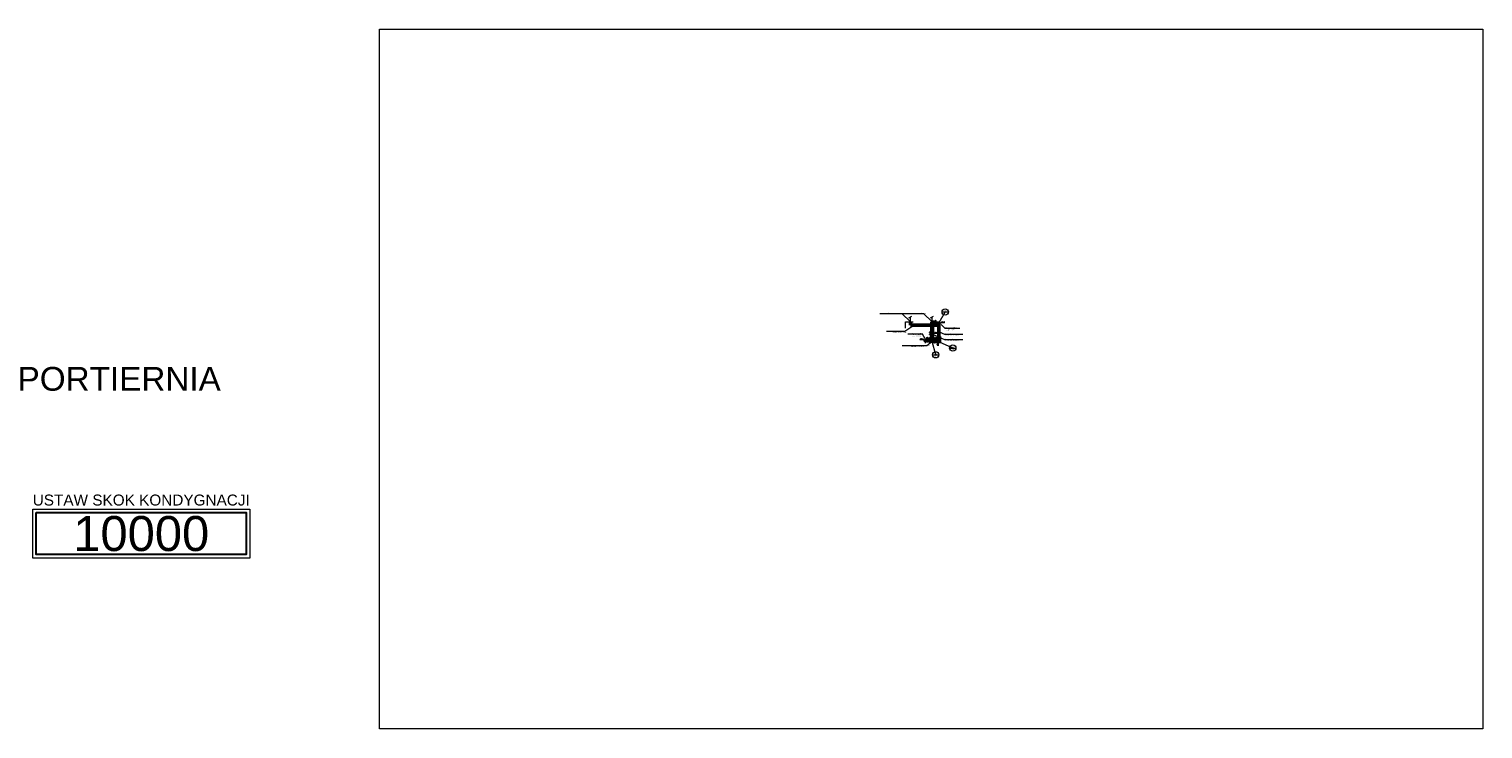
# Model space of a CAD drawing. Header units: centimetres. Extents: x -34311 to -9382, y 32800 to 76666.
import ezdxf
from ezdxf import colors
from ezdxf.entities.mleader import LeaderData, LeaderLine
from ezdxf.enums import TextEntityAlignment as Align
from ezdxf.math import Vec2, Vec3

# ---------------------------------------------------------------- set-up
doc = ezdxf.new("R2010")
doc.units = ezdxf.units.CM
doc.linetypes.add('_$0$DASHED', pattern=[0.75, 0.5, -0.25])
doc.layers.add('_NDRK', color=6, linetype='Continuous', plot=False)
for name, color, linetype, lineweight, plot in [('IS_ndrk', 6, 'Continuous', 20, False), ('PRIMETECH - KAN_SAN_OBRYS_PION', 6, 'Continuous', 0, False), ('PRIMETECH - ZNACZNIK', 51, 'Continuous', 0, False)]:
    doc.layers.add(name, color=color, linetype=linetype, lineweight=lineweight, plot=plot)
for name, color, linetype, lineweight in [('PRIMETECH - ARMATURA I URZĄDZENIA', 102, 'Continuous', 25), ('PRIMETECH - KAN_SAN - PODPOSADZKOWA', 38, 'KAN PORZ_PP_SUPPLY', 60), ('PRIMETECH - KAN_SAN_OPIS', 7, 'Continuous', 15), ('PRIMETECH - KAN_SAN_PION', 19, 'Continuous', 40), ('PRIMETECH - KAN_SAN_PODEJŚCIA', 34, 'Continuous', 30), ('PRIMETECH - OPISY', 7, 'Continuous', 13), ('PRIMETECH - WODA_CIEPŁA', 12, '_$0$DASHED', 50), ('PRIMETECH - WODA_OPIS', 7, 'Continuous', 18), ('PRIMETECH - WODA_ZIMNA', 5, 'Continuous', 40), ('PRIMETECH-WODA_PKT', 7, 'Continuous', 15)]:
    doc.layers.add(name, color=color, linetype=linetype, lineweight=lineweight)
doc.styles.add('DYN_DIM', font='arial.ttf')
doc.styles.add('IS', font='simplex.shx', dxfattribs={"width": 0.7})
doc.styles.add('RPK_TAB_TXT_OPIS', font='arial.ttf', dxfattribs={"width": 0.8, "height": 3.5})
doc.styles.get("Standard").update_dxf_attribs({"font": 'arial.ttf'})
doc.linetypes.add('KAN PORZ_PP_SUPPLY', pattern='A,12.7,-5.08,["KPP",Standard,S=2.54,R=0,X=-2.54,Y=-1.27],-5.08', length=22.86)

# ---------------------------------------------------------------- blocks, each defined once
blk = doc.blocks.new('SKOK_KOND')
at = {"lineweight": 15}
blk.add_lwpolyline([(-1550, 350), (1550, 350), (1550, -350), (-1550, -350)], close=True, dxfattribs=at)
at = {"layer": '_NDRK', "lineweight": 30}
blk.add_lwpolyline([(-1500, 300), (1500, 300), (1500, -300), (-1500, -300)], close=True, dxfattribs=at)
at = {"layer": '_NDRK', "color": 1, "lineweight": 15}
blk.add_text('USTAW SKOK KONDYGNACJI', height=156.73, dxfattribs=at).set_placement((-1550, 400), (1550, 400), align=Align.ALIGNED)
at = {"layer": '_NDRK', "lineweight": 15}
blk.add_attdef('SKOK_KOND', text='', height=500, dxfattribs=at).set_placement((0, 0), align=Align.MIDDLE_CENTER)
blk = doc.blocks.new('*U820')
at = {"ltscale": 1000}
for p, q in [((-10.6, -2.9), (0, 0)), ((-10.6, -0.4), (-10.6, -5.4))]:
    blk.add_line(p, q, dxfattribs=at)
blk.add_circle((-10.6, -2.9), 2.5)
at = {"ltscale": 1000, "style": 'RPK_TAB_TXT_OPIS', "width": 0.8}
blk.add_attdef('NR_PIONU', text='', height=1, rotation=270, dxfattribs=at).set_placement((-11.1, -2.9), align=Align.TOP_CENTER)
blk.add_attdef('OPIS_PION', text='', height=1, rotation=270, dxfattribs=at).set_placement((-10.6, -2.9), align=Align.BOTTOM_CENTER)
blk = doc.blocks.new('A$C678918AD')
at = {"layer": 'PRIMETECH - KAN_SAN_PION', "linetype": 'Continuous'}
blk.add_hatch(color=256, dxfattribs=at).paths.add_polyline_path([(13, -6, 1), (2, -6, 1)])
at = {"layer": 'PRIMETECH - KAN_SAN_OBRYS_PION'}
for p, q in [((-2, 2), (-2, 3)), ((-2, 3), (0, 3)), ((0, -14), (16, 2)), ((16, -14), (0, 2)), ((16, 3), (15, 3)), ((16, 2), (16, 3)), ((-2, -13), (-2, -15)), ((-2, -15), (0, -15)), ((16, -15), (15, -15)), ((16, -13), (16, -15))]:
    blk.add_line(p, q, dxfattribs=at)
blk.add_lwpolyline([(0, 2), (16, 2), (16, -14), (0, -14)], close=True, dxfattribs=at)
at = {"layer": 'PRIMETECH - KAN_SAN_PION', "linetype": 'Continuous', "lineweight": 15}
blk.add_circle((8, -6), 7.5, dxfattribs=at)
at = {"layer": 'PRIMETECH - KAN_SAN_PION', "linetype": 'Continuous', "lineweight": 30}
blk.add_circle((8, -6), 5.5, dxfattribs=at)
blk = doc.blocks.new('_$0$_None')
blk = doc.blocks.new('*U4205')
blk.add_lwpolyline([(-19, 16), (40, 16), (25, 22)])
at = {"style": 'IS', "width": 0.6}
blk.add_attdef('MATERIAŁ/ŚREDNICA', text='', height=10, dxfattribs=at).set_placement((7, 8), align=Align.MIDDLE_CENTER)
blk.add_attdef('SPADEK', text='', height=10, dxfattribs=at).set_placement((7, 18), align=Align.CENTER)
blk = doc.blocks.new('sdgsdfghsergh')
at = {"layer": 'PRIMETECH - ARMATURA I URZĄDZENIA', "lineweight": 15, "ltscale": 0.5}
blk.add_hatch(color=7, dxfattribs=at).paths.add_polyline_path([(43827, 1643, 1), (43837, 1652, 1)])
at = {"layer": 'PRIMETECH - ARMATURA I URZĄDZENIA', "color": 7, "lineweight": 15, "ltscale": 0.5}
for p, q in [((43822, 1651), (43822, 1644)), ((43827, 1647), (43822, 1647))]:
    blk.add_line(p, q, dxfattribs=at)
blk.add_circle((43832, 1647), 5, dxfattribs=at)
blk = doc.blocks.new('A$C67C1CEF8')
at = {"layer": 'PRIMETECH-WODA_PKT'}
blk.add_hatch(color=8, dxfattribs=at).paths.add_polyline_path([(2.5, 0, 1), (-2.5, 0, 1)])
at = {"layer": 'PRIMETECH-WODA_PKT', "color": 8}
blk.add_circle((0, 0), 2.5, dxfattribs=at)
blk = doc.blocks.new('*U4211')
at = {"ltscale": 1000}
for p, q in [((-5, -11.1), (0, 0)), ((-5, -8.6), (-5, -13.6))]:
    blk.add_line(p, q, dxfattribs=at)
blk.add_circle((-5, -11.1), 2.5)
at = {"ltscale": 1000, "style": 'RPK_TAB_TXT_OPIS', "width": 0.8}
blk.add_attdef('NR_PIONU', text='', height=1, rotation=270, dxfattribs=at).set_placement((-5.5, -11.1), align=Align.TOP_CENTER)
blk.add_attdef('OPIS_PION', text='', height=1, rotation=270, dxfattribs=at).set_placement((-5, -11.1), align=Align.BOTTOM_CENTER)
blk = doc.blocks.new('*U4212')
at = {"ltscale": 1000}
for p, q in [((8.7, -5.1), (0, 0)), ((8.7, -2.6), (8.7, -7.6))]:
    blk.add_line(p, q, dxfattribs=at)
blk.add_circle((8.7, -5.1), 2.5)
at = {"ltscale": 1000, "style": 'RPK_TAB_TXT_OPIS', "width": 0.8}
blk.add_attdef('NR_PIONU', text='', height=1, rotation=270, dxfattribs=at).set_placement((8.2, -5.1), align=Align.TOP_CENTER)
blk.add_attdef('OPIS_PION', text='', height=1, rotation=270, dxfattribs=at).set_placement((8.7, -5.1), align=Align.BOTTOM_CENTER)

msp = doc.modelspace()

# ---------------------------------------------------------------- hatches: boundary and pattern name
at = {"layer": 'PRIMETECH - WODA_ZIMNA', "linetype": 'Continuous', "lineweight": 40, "ltscale": 20}
msp.add_hatch(color=256, dxfattribs=at).paths.add_polyline_path([(-17152, 38602, 1), (-17157, 38602, 1)])

# ---------------------------------------------------------------- linework, layer by layer
at = {"layer": 'PRIMETECH - KAN_SAN - PODPOSADZKOWA', "color": 7, "linetype": 'Continuous', "lineweight": 15, "ltscale": 6}
for p, q in [((-17581, 38675), (-17538, 38700)), ((-17272, 38675), (-17229, 38700))]:
    msp.add_line(p, q, dxfattribs=at)
at = {"layer": 'PRIMETECH - KAN_SAN - PODPOSADZKOWA', "linetype": 'Continuous', "lineweight": 15, "ltscale": 6}
msp.add_line((-17250, 38617), (-17250, 38687), dxfattribs=at)
at = {"layer": 'PRIMETECH - KAN_SAN - PODPOSADZKOWA', "ltscale": 6}
for p, q in [((-17240, 38590), (-17250, 38600)), ((-17202, 38590), (-17240, 38590))]:
    msp.add_line(p, q, dxfattribs=at)
at = {"layer": 'PRIMETECH - KAN_SAN_PODEJŚCIA', "color": 7}
msp.add_circle((-17199, 38590), 2.5, dxfattribs=at)
at = {"layer": 'PRIMETECH - WODA_CIEPŁA', "linetype": 'Continuous', "lineweight": 40, "ltscale": 30}
for p, q in [((-17204, 38605), (-17204, 38596)), ((-17177, 38596), (-17204, 38596)), ((-17177, 38605), (-17177, 38596))]:
    msp.add_line(p, q, dxfattribs=at)
at = {"layer": 'PRIMETECH - WODA_CIEPŁA', "linetype": 'Continuous', "lineweight": 15}
for p, q in [((-17181, 38609), (-17178, 38610)), ((-17169, 38609), (-17181, 38609)), ((-17181, 38609), (-17178, 38607)), ((-17160, 38613), (-17174, 38613)), ((-17174, 38613), (-17169, 38609))]:
    msp.add_line(p, q, dxfattribs=at)
msp.add_lwpolyline([(-17154, 38605), (-17154, 38571), (-17190, 38571), (-17190, 38605)], close=True, dxfattribs=at)
at = {"layer": 'PRIMETECH - WODA_OPIS', "linetype": 'ByBlock', "lineweight": 20, "ltscale": 2}
for p, q in [((-17168, 38451), (-17216, 38451)), ((-17377, 38360), (-17425, 38360))]:
    msp.add_line(p, q, dxfattribs=at)
at = {"layer": 'PRIMETECH - WODA_ZIMNA', "lineweight": 15, "ltscale": 6}
msp.add_line((-17559, 38617), (-17559, 38687), dxfattribs=at)
at = {"layer": 'PRIMETECH - WODA_ZIMNA', "lineweight": 50}
for p, q in [((-17559, 38567), (-17559, 38617)), ((-17154, 38567), (-17559, 38567)), ((-17154, 38602), (-17154, 38567))]:
    msp.add_line(p, q, dxfattribs=at)
at = {"layer": 'PRIMETECH - WODA_ZIMNA', "lineweight": 40}
for p, q in [((-17194, 38605), (-17194, 38586)), ((-17159, 38586), (-17194, 38586)), ((-17167, 38605), (-17167, 38586))]:
    msp.add_line(p, q, dxfattribs=at)
at = {"layer": 'PRIMETECH - WODA_ZIMNA', "linetype": 'Continuous', "lineweight": 40, "ltscale": 20}
msp.add_circle((-17154, 38602), 2.5, dxfattribs=at)
at = {"layer": 'PRIMETECH - ZNACZNIK'}
msp.add_lwpolyline([(-9382, 32800), (-25142, 32800), (-25142, 42800), (-9382, 42800)], close=True, dxfattribs=at)
msp.add_lwpolyline([(-17629, 38525), (-17629, 38617), (-17519, 38617)], dxfattribs=at)

# ---------------------------------------------------------------- block references
at = {"layer": 'IS_ndrk'}
msp.add_blockref('SKOK_KOND', (-28545, 35592), dxfattribs=at).add_auto_attribs({'SKOK_KOND': '10000'})
at = {"layer": 'PRIMETECH - ARMATURA I URZĄDZENIA', "color": 2, "lineweight": 50, "yscale": 0.4435200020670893, "zscale": 0.4435200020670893}
for p, xscale, rotation in [((-36644, 37862), 0.4435200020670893, 0.03531367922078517), ((-36634, 37862), 0.4435200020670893, 0.03531367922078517), ((2263, 39347), 0.4435200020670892, 180.0353136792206), ((2273, 39347), 0.4435200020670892, 180.0353136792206)]:
    msp.add_blockref('sdgsdfghsergh', p, dxfattribs=dict(at, xscale=xscale, rotation=rotation))
at = {"layer": 'PRIMETECH - KAN_SAN_OPIS'}
ref = msp.add_blockref('*U4205', (-17202, 38610), dxfattribs=dict(at, xscale=-0.9, yscale=0.9, zscale=0.9))
ref.add_attrib('SPADEK', 'i=2,0%', dxfattribs={"layer": '0', "height": 9, "style": 'IS', "width": 0.6}).set_placement((-17208, 38626), align=Align.CENTER)
ref.add_attrib('MATERIAŁ/ŚREDNICA', 'PVC 75 MM', dxfattribs={"layer": '0', "height": 9, "style": 'IS', "width": 0.6}).set_placement((-17208, 38617), align=Align.MIDDLE_CENTER)

# ---------------------------------------------------------------- texts
at = {"layer": 'PRIMETECH - WODA_OPIS', "linetype": 'ByBlock', "lineweight": 20, "ltscale": 2, "char_height": 10, "width": 76.03, "attachment_point": 7, "style": 'IS'}
for s, insert in [('\\Fromans|c238;%%C32x3,0', (-17409, 38573)), ('\\Fromans|c238;%%C20x2,0', (-17211, 38453)), ('\\Fromans|c238;%%C16x2,0', (-17420, 38362))]:
    msp.add_mtext(s, dxfattribs=dict(at, insert=insert))
at = {"layer": 'PRIMETECH - ZNACZNIK', "insert": (-28860, 37800), "char_height": 340, "attachment_point": 5, "line_spacing_factor": 0.6}
msp.add_mtext('PORTIERNIA', dxfattribs=at)

# ---------------------------------------------------------------- leaders
at = {"layer": 'PRIMETECH - OPISY', "ltscale": 10}
ml = msp.add_multileader_mtext('Standard', dxfattribs=at)
ml.set_content('\\fCalibri Light|b0|i0|c238;\\W0.7;Rzędna dna przewodu -1,50m=196,15 m n.p.m.', color=256, style='DYN_DIM')
ml.set_leader_properties(color=256, linetype='ByLayer', lineweight=-1)
ml.set_arrow_properties(name='_$0$_None')
ml.build(insert=Vec2(0, 0))
ml.multileader.update_dxf_attribs({"has_text_frame": 1, "text_left_attachment_type": 6, "text_right_attachment_type": 6, "dogleg_length": 7.39, "arrow_head_size": 5})
ctx = ml.context
ctx.base_point, ctx.char_height, ctx.arrow_head_size, ctx.plane_origin = Vec3(-17899, 38732), 10, 5, Vec3(-19205, 37791)
ctx.left_attachment, ctx.right_attachment = 6, 6
notes = []
notes.append((ctx, [(0, (1, 1, 0), (-17679, 38732), (-1, 0), 7.39, [(0, [(-17559, 38617)], 0, [])])]))
ctx.mtext.insert, ctx.mtext.width, ctx.mtext.flow_direction = Vec3(-17897, 38745), 3998.68, 5
ml = msp.add_multileader_mtext('Standard', dxfattribs=at)
ml.set_content('\\fCalibri Light|b0|i0|c238;\\W0.7;Rzędna dna przewodu -1,31m=196,34 m n.p.m.', color=256, style='DYN_DIM')
ml.set_leader_properties(color=256, linetype='ByLayer', lineweight=-1)
ml.set_arrow_properties(name='_$0$_None')
ml.build(insert=Vec2(0, 0))
ml.multileader.update_dxf_attribs({"has_text_frame": 1, "text_left_attachment_type": 6, "text_right_attachment_type": 6, "dogleg_length": 7.39, "arrow_head_size": 5})
ctx = ml.context
ctx.base_point, ctx.char_height, ctx.arrow_head_size, ctx.plane_origin = Vec3(-17590, 38732), 10, 5, Vec3(-18896, 37791)
ctx.left_attachment, ctx.right_attachment = 6, 6
notes.append((ctx, [(0, (1, 1, 0), (-17370, 38732), (-1, 0), 7.39, [(0, [(-17250, 38617)], 0, [])])]))
ctx.mtext.insert, ctx.mtext.width, ctx.mtext.flow_direction = Vec3(-17588, 38745), 3998.68, 5
ml = msp.add_multileader_mtext('Standard', dxfattribs=at)
ml.set_content('\\fCalibri Light|b0|i0|c238;\\W0.7;Przewód wodociągowy\\Pprowadzony pod posadzką kontenera', color=256, style='DYN_DIM')
ml.set_leader_properties(color=256, linetype='ByLayer', lineweight=-1)
ml.set_arrow_properties(name='_$0$_None')
ml.build(insert=Vec2(0, 0))
ml.multileader.update_dxf_attribs({"has_text_frame": 1, "text_left_attachment_type": 6, "text_right_attachment_type": 6, "dogleg_length": 5.39, "arrow_head_size": 5})
ctx = ml.context
ctx.base_point, ctx.char_height, ctx.arrow_head_size, ctx.plane_origin = Vec3(-17817, 38477), 10, 5, Vec3(-19124, 37535)
ctx.left_attachment, ctx.right_attachment = 6, 6
notes.append((ctx, [(0, (1, 1, 0), (-17641, 38477), (-1, 0), 7.39, [(0, [(-17507, 38567)], 0, [])])]))
ctx.mtext.insert, ctx.mtext.width, ctx.mtext.flow_direction = Vec3(-17815, 38489), 3998.68, 5
ml = msp.add_multileader_mtext('Standard', dxfattribs=at)
ml.set_content('\\fCalibri Light|b0|i0|c238;\\W0.7;Podgrzewacz wody elektryczny,\\PARISTON typ Andris Elite\\Po poj. 15l i mocy 2,0kW', color=256, style='DYN_DIM')
ml.set_leader_properties(color=256, linetype='ByLayer', lineweight=-1)
ml.set_arrow_properties(name='_$0$_None')
ml.build(insert=Vec2(0, 0))
ml.multileader.update_dxf_attribs({"has_text_frame": 1, "text_left_attachment_type": 6, "text_right_attachment_type": 6, "dogleg_length": 7.39, "arrow_head_size": 5})
ctx = ml.context
ctx.base_point, ctx.char_height, ctx.arrow_head_size, ctx.plane_origin = Vec3(-17060, 38528), 10, 5, Vec3(-18393, 37587)
ctx.left_attachment, ctx.right_attachment = 6, 6
notes.append((ctx, [(0, (1, 1, 0), (-17067, 38528), (1, 0), 7.39, [(0, [(-17122, 38582)], 0, [])])]))
ctx.mtext.insert, ctx.mtext.width, ctx.mtext.flow_direction = Vec3(-17058, 38541), 3998.68, 5
for ctx, leaders in notes:
    for number, flags, end, landing, length, lines in leaders:
        leader = LeaderData()
        leader.index, (leader.has_last_leader_line, leader.has_dogleg_vector, leader.attachment_direction) = number, flags
        leader.last_leader_point, leader.dogleg_vector, leader.dogleg_length = Vec3(end), Vec3(landing), length
        for number, points, colour, breaks in lines:
            line = LeaderLine()
            line.index, line.vertices, line.color, line.breaks = number, Vec3.list(points), colors.encode_raw_color(colour), breaks
            leader.lines.append(line)
        ctx.leaders.append(leader)

# ---------------------------------------------------------------- next in the draw order: block references
at = {"layer": 'PRIMETECH - OPISY', "ltscale": 10, "xscale": 18, "yscale": 18, "zscale": 18, "rotation": 90.00000000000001}
msp.add_blockref('*U820', (-17250, 38336), dxfattribs=at).add_auto_attribs({'OPIS_PION': 'PK', 'NR_PIONU': '01'})

# ---------------------------------------------------------------- next in the draw order: hatches: boundary and pattern name
at = {"layer": 'PRIMETECH - WODA_ZIMNA', "linetype": 'Continuous', "lineweight": 40, "ltscale": 20}
msp.add_hatch(color=256, dxfattribs=at).paths.add_polyline_path([(-17152, 38332, 1), (-17157, 38332, 1)])

# ---------------------------------------------------------------- next in the draw order: linework, layer by layer
at = {"layer": 'PRIMETECH - KAN_SAN - PODPOSADZKOWA', "ltscale": 6}
msp.add_line((-17250, 38341), (-17250, 38617), dxfattribs=at)
at = {"layer": 'PRIMETECH - KAN_SAN_PODEJŚCIA'}
for p, q in [((-17256, 38336), (-17307, 38336)), ((-17250, 38341), (-17199, 38341)), ((-17250, 38330), (-17199, 38330))]:
    msp.add_line(p, q, dxfattribs=at)
for centre, radius in [((-17309, 38336), 2.5), ((-17199, 38336), 5.5)]:
    msp.add_circle(centre, radius, dxfattribs=at)
at = {"layer": 'PRIMETECH - WODA_CIEPŁA', "linetype": 'Continuous', "lineweight": 15}
for p, q in [((-17352, 38321), (-17339, 38321)), ((-17339, 38321), (-17344, 38325)), ((-17344, 38325), (-17332, 38325)), ((-17332, 38325), (-17335, 38327)), ((-17332, 38325), (-17335, 38324))]:
    msp.add_line(p, q, dxfattribs=at)
at = {"layer": 'PRIMETECH - WODA_CIEPŁA', "linetype": 'Continuous', "lineweight": 40, "ltscale": 30}
for p, q in [((-17336, 38329), (-17336, 38343)), ((-17304, 38343), (-17336, 38343)), ((-17304, 38329), (-17304, 38343))]:
    msp.add_line(p, q, dxfattribs=at)
at = {"layer": 'PRIMETECH - WODA_CIEPŁA', "linetype": 'Continuous', "lineweight": 15}
msp.add_lwpolyline([(-17359, 38329), (-17359, 38363), (-17323, 38363), (-17323, 38329)], close=True, dxfattribs=at)
at = {"layer": 'PRIMETECH - WODA_OPIS', "linetype": 'ByBlock', "lineweight": 20, "ltscale": 2}
for p, q in [((-17377, 38360), (-17346, 38347)), ((-17336, 38336), (-17377, 38360)), ((-17291, 38377), (-17339, 38377)), ((-17291, 38377), (-17281, 38353))]:
    msp.add_line(p, q, dxfattribs=at)
at = {"layer": 'PRIMETECH - WODA_ZIMNA', "lineweight": 50}
msp.add_line((-17154, 38334), (-17154, 38567), dxfattribs=at)
at = {"layer": 'PRIMETECH - WODA_ZIMNA', "lineweight": 40}
for p in [(-17346, 38329), (-17164, 38353)]:
    msp.add_line(p, (-17346, 38353), dxfattribs=at)
at = {"layer": 'PRIMETECH - WODA_ZIMNA', "linetype": 'Continuous', "lineweight": 40, "ltscale": 20}
for p, q in [((-17314, 38329), (-17314, 38353)), ((-17186, 38329), (-17186, 38353))]:
    msp.add_line(p, q, dxfattribs=at)
msp.add_circle((-17154, 38332), 2.5, dxfattribs=at)
at = {"layer": 'PRIMETECH - ZNACZNIK'}
msp.add_lwpolyline([(-17129, 38409), (-17129, 38317), (-17239, 38317)], dxfattribs=at)

# ---------------------------------------------------------------- next in the draw order: block references
at = {"layer": 'PRIMETECH - ARMATURA I URZĄDZENIA', "color": 2, "lineweight": 50, "xscale": 0.4435200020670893, "yscale": 0.4435200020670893, "zscale": 0.4435200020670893}
for p, rotation in [((-36786, 37586), 0.03531367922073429), ((-36776, 37586), 0.03531367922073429), ((-36754, 37586), 0.03531367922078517), ((-36744, 37586), 0.03531367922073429), ((-36626, 37586), 0.03531367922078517)]:
    msp.add_blockref('sdgsdfghsergh', p, dxfattribs=dict(at, rotation=rotation))
at = {"layer": 'PRIMETECH - KAN_SAN_OPIS', "xscale": 0.9, "yscale": 0.9, "zscale": 0.9, "rotation": 89.99999999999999}
msp.add_blockref('*U4205', (-17263, 38443), dxfattribs=at).add_auto_attribs({'SPADEK': 'i=1,5%', 'MATERIAŁ/ŚREDNICA': 'PVC 110 MM'})
at = {"layer": 'PRIMETECH - KAN_SAN_PION', "linetype": 'Continuous', "xscale": -1}
msp.add_blockref('A$C678918AD', (-17243, 38341), dxfattribs=at)
at = {"layer": 'PRIMETECH-WODA_PKT', "xscale": -0.5, "yscale": 0.5, "zscale": 0.5}
msp.add_blockref('A$C67C1CEF8', (-17314, 38363), dxfattribs=at)

# ---------------------------------------------------------------- next in the draw order: texts
at = {"layer": 'PRIMETECH - KAN_SAN_OPIS', "linetype": 'ByBlock', "lineweight": 20, "ltscale": 2, "insert": (-17292, 38322), "char_height": 8.91, "width": 76.03, "attachment_point": 7, "style": 'IS'}
msp.add_mtext('\\Fromans|c238;50', dxfattribs=at)
at = {"layer": 'PRIMETECH - WODA_OPIS', "linetype": 'ByBlock', "lineweight": 20, "ltscale": 2, "insert": (-17333, 38379), "char_height": 10, "width": 76.03, "attachment_point": 7, "style": 'IS'}
msp.add_mtext('\\Fromans|c238;%%C16x2,0', dxfattribs=at)

# ---------------------------------------------------------------- next in the draw order: leaders
at = {"layer": 'PRIMETECH - KAN_SAN_OPIS', "ltscale": 10}
ml = msp.add_multileader_mtext('Standard', dxfattribs=at)
ml.set_content('\\fCalibri Light|b0|i0|c238;\\W0.7;Podgrzewacz wody elektryczny,\\PARISTON typ Andris Elite\\Po poj. 15l i mocy 2,0kW', color=256, style='DYN_DIM')
ml.set_leader_properties(color=256, linetype='ByLayer', lineweight=-1)
ml.set_arrow_properties(name='_$0$_None')
ml.build(insert=Vec2(0, 0))
ml.multileader.update_dxf_attribs({"has_text_frame": 1, "text_left_attachment_type": 6, "text_right_attachment_type": 6, "dogleg_length": 5.39, "arrow_head_size": 5})
ctx = ml.context
ctx.base_point, ctx.char_height, ctx.arrow_head_size, ctx.plane_origin = Vec3(-17534, 38442), 10, 5, Vec3(-18867, 37501)
ctx.left_attachment, ctx.right_attachment = 6, 6
notes = []
notes.append((ctx, [(0, (1, 1, 0), (-17385, 38442), (-1, 0), 7.39, [(0, [(-17346, 38369)], 0, [])])]))
ctx.mtext.insert, ctx.mtext.width, ctx.mtext.flow_direction = Vec3(-17532, 38455), 3998.68, 5
at = {"layer": 'PRIMETECH - OPISY', "ltscale": 10}
ml = msp.add_multileader_mtext('Standard', dxfattribs=at)
ml.set_content('\\fCalibri Light|b0|i0|c238;\\W0.7;Przewód kanalizacji sanitarnej\\Pprowadzony pod posadzką kontenera', color=256, style='DYN_DIM')
ml.set_leader_properties(color=256, linetype='ByLayer', lineweight=-1)
ml.set_arrow_properties(name='_$0$_None')
ml.build(insert=Vec2(0, 0))
ml.multileader.update_dxf_attribs({"has_text_frame": 1, "text_left_attachment_type": 6, "text_right_attachment_type": 6, "dogleg_length": 7.39, "arrow_head_size": 5})
ctx = ml.context
ctx.base_point, ctx.char_height, ctx.arrow_head_size, ctx.plane_origin = Vec3(-17064, 38362), 10, 5, Vec3(-18371, 37420)
ctx.left_attachment, ctx.right_attachment = 6, 6
notes.append((ctx, [(0, (1, 1, 0), (-17071, 38362), (1, 0), 7.39, [(0, [(-17250, 38443)], 0, [])])]))
ctx.mtext.insert, ctx.mtext.width, ctx.mtext.flow_direction = Vec3(-17062, 38374), 3998.68, 5
ml = msp.add_multileader_mtext('Standard', dxfattribs=at)
ml.set_content('\\fCalibri Light|b0|i0|c238;\\W0.7;Wywiewkę kanalizacyjną wyprowadzić ponad dach\\Pi zakończyć typową rurą wywiewną', color=256, style='DYN_DIM')
ml.set_leader_properties(color=256, linetype='ByLayer', lineweight=-1)
ml.set_arrow_properties(name='_$0$_None')
ml.build(insert=Vec2(0, 0))
ml.multileader.update_dxf_attribs({"has_text_frame": 1, "text_left_attachment_type": 6, "text_right_attachment_type": 6, "dogleg_length": 7.39, "arrow_head_size": 5})
ctx = ml.context
ctx.base_point, ctx.char_height, ctx.arrow_head_size, ctx.plane_origin = Vec3(-17558, 38272), 10, 5, Vec3(-18806, 37331)
ctx.left_attachment, ctx.right_attachment = 6, 6
notes.append((ctx, [(0, (1, 1, 0), (-17324, 38272), (-1, 0), 7.39, [(0, [(-17250, 38336)], 0, [])])]))
ctx.mtext.insert, ctx.mtext.width, ctx.mtext.flow_direction = Vec3(-17556, 38285), 3998.68, 5
for ctx, leaders in notes:
    for number, flags, end, landing, length, lines in leaders:
        leader = LeaderData()
        leader.index, (leader.has_last_leader_line, leader.has_dogleg_vector, leader.attachment_direction) = number, flags
        leader.last_leader_point, leader.dogleg_vector, leader.dogleg_length = Vec3(end), Vec3(landing), length
        for number, points, colour, breaks in lines:
            line = LeaderLine()
            line.index, line.vertices, line.color, line.breaks = number, Vec3.list(points), colors.encode_raw_color(colour), breaks
            leader.lines.append(line)
        ctx.leaders.append(leader)

# ---------------------------------------------------------------- next in the draw order: block references
at = {"layer": 'PRIMETECH - OPISY', "ltscale": 10, "xscale": 18, "yscale": 18, "zscale": 18, "rotation": 90.00000000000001}
for name, p, values in [('*U4212', (-17154, 38602), {'OPIS_PION': 'PW', 'NR_PIONU': '01'}), ('*U4211', (-17154, 38332), {'OPIS_PION': 'PW', 'NR_PIONU': '02'})]:
    msp.add_blockref(name, p, dxfattribs=at).add_auto_attribs(values)

# ---------------------------------------------------------------- next in the draw order: linework, layer by layer
at = {"layer": 'PRIMETECH - WODA_OPIS', "linetype": 'ByBlock', "lineweight": 20, "ltscale": 2}
for p, q in [((-17168, 38451), (-17154, 38427)), ((-17122, 38601), (-17159, 38592)), ((-17122, 38601), (-17154, 38577)), ((-17074, 38601), (-17122, 38601)), ((-17180, 38377), (-17228, 38377)), ((-17162, 38322), (-17186, 38341)), ((-17180, 38377), (-17170, 38353)), ((-17162, 38322), (-17162, 38274))]:
    msp.add_line(p, q, dxfattribs=at)
at = {"layer": 'PRIMETECH - WODA_ZIMNA', "lineweight": 40}
for p, q in [((-17154, 38602), (-17159, 38602)), ((-17159, 38602), (-17159, 38586)), ((-17164, 38332), (-17164, 38353)), ((-17154, 38332), (-17164, 38332))]:
    msp.add_line(p, q, dxfattribs=at)

# ---------------------------------------------------------------- next in the draw order: texts
at = {"layer": 'PRIMETECH - KAN_SAN_OPIS', "linetype": 'ByBlock', "lineweight": 20, "ltscale": 2, "insert": (-17229, 38317), "char_height": 8.91, "width": 76.03, "attachment_point": 7, "style": 'IS'}
msp.add_mtext('\\Fromans|c238;110', dxfattribs=at)
at = {"layer": 'PRIMETECH - WODA_OPIS', "linetype": 'ByBlock', "lineweight": 20, "ltscale": 2, "char_height": 10, "width": 76.03, "attachment_point": 7, "style": 'IS'}
for s, insert in [('\\Fromans|c238;%%C16x2,0', (-17117, 38603)), ('\\Fromans|c238;%%C20x2,0', (-17222, 38379))]:
    msp.add_mtext(s, dxfattribs=dict(at, insert=insert))
at = {"layer": 'PRIMETECH - WODA_OPIS', "linetype": 'ByBlock', "lineweight": 20, "ltscale": 2, "insert": (-17164, 38280), "char_height": 10, "width": 76.03, "attachment_point": 7, "rotation": 90, "style": 'IS'}
msp.add_mtext('\\Fromans|c238;%%C16x2,0', dxfattribs=at)

# ---------------------------------------------------------------- next in the draw order: leaders
at = {"layer": 'PRIMETECH - OPISY', "ltscale": 10}
ml = msp.add_multileader_mtext('Standard', dxfattribs=at)
ml.set_content('\\fCalibri Light|b0|i0|c238;\\W0.7;Przewód wodociągowy\\Pprowadzony pod posadzką kontenera', color=256, style='DYN_DIM')
ml.set_leader_properties(color=256, linetype='ByLayer', lineweight=-1)
ml.set_arrow_properties(name='_$0$_None')
ml.build(insert=Vec2(0, 0))
ml.multileader.update_dxf_attribs({"has_text_frame": 1, "text_left_attachment_type": 6, "text_right_attachment_type": 6, "dogleg_length": 7.39, "arrow_head_size": 5})
ctx = ml.context
ctx.base_point, ctx.char_height, ctx.arrow_head_size, ctx.plane_origin = Vec3(-17064, 38439), 10, 5, Vec3(-18371, 37497)
ctx.left_attachment, ctx.right_attachment = 6, 6
notes = []
notes.append((ctx, [(0, (1, 1, 0), (-17071, 38439), (1, 0), 7.39, [(0, [(-17154, 38476)], 0, [])])]))
ctx.mtext.insert, ctx.mtext.width, ctx.mtext.flow_direction = Vec3(-17062, 38451), 3998.68, 5
for ctx, leaders in notes:
    for number, flags, end, landing, length, lines in leaders:
        leader = LeaderData()
        leader.index, (leader.has_last_leader_line, leader.has_dogleg_vector, leader.attachment_direction) = number, flags
        leader.last_leader_point, leader.dogleg_vector, leader.dogleg_length = Vec3(end), Vec3(landing), length
        for number, points, colour, breaks in lines:
            line = LeaderLine()
            line.index, line.vertices, line.color, line.breaks = number, Vec3.list(points), colors.encode_raw_color(colour), breaks
            leader.lines.append(line)
        ctx.leaders.append(leader)

doc.saveas('drawing.dxf')
